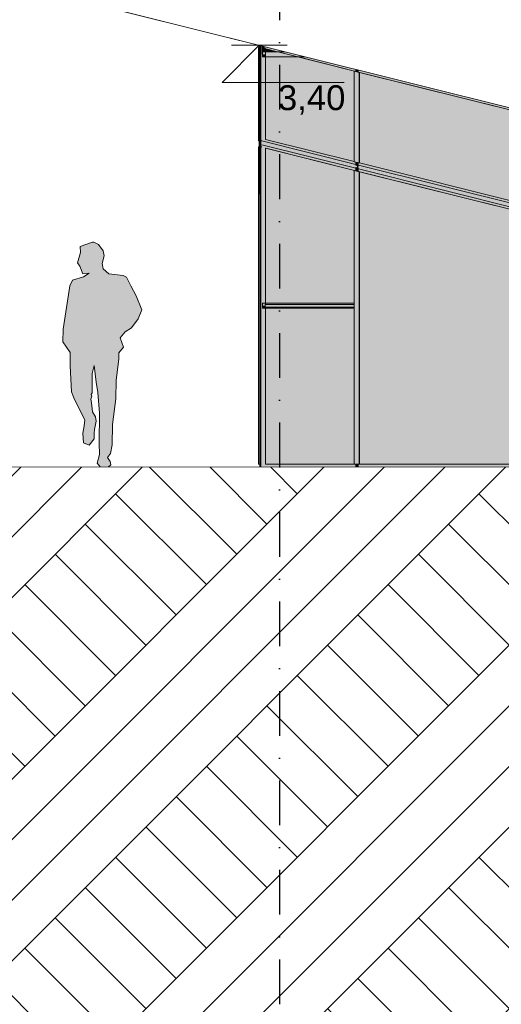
# Model space of a CAD drawing. Header units: millimetres. Extents: x -7573737 to -7522798, y -9734 to 10800.
# Tile 15 of 21: x -7544563 to -7540685, y -4324 to 3603. Entities that reach past the tile are written whole.
import ezdxf
from ezdxf.enums import TextEntityAlignment as Align

# ---------------------------------------------------------------- set-up
doc = ezdxf.new("R2010")
doc.units = ezdxf.units.MM
doc.header["$MEASUREMENT"] = 0
doc.linetypes.add('Kropki i Kreski', pattern=[720, 360, -180, 0, -180])
doc.linetypes.add('Wipeout_Contour', pattern=[1000, 0, -1000])
for name, color, linetype in [('Nowe_130-Z Teren otaczajacy', 7, 'Continuous'), ('Nowe_199-Z Wymiary i opisy', 7, 'Continuous'), ('Nowe_280-A Dachy Powłoki', 7, 'Continuous'), ('Nowe_290-A Ściany kurtynowe', 7, 'Continuous'), ('Nowe_410-K Osie', 7, 'Continuous'), ('Nowe_420-K Ściany', 7, 'Continuous'), ('Nowe_460-K Stropy', 7, 'Continuous'), ('Nowe_Ludzie', 7, 'Continuous'), ('Nowe_Wypełnienia PZT', 7, 'Continuous')]:
    doc.layers.add(name, color=color, linetype=linetype)
for name, color, linetype, lineweight in [('Nowe_130-Z Teren otaczajacy_Nr_pióra__93', 7, 'Continuous', 13), ('Nowe_199-Z Wymiary i opisy_Nr_pióra__6', 5, 'Continuous', 13), ('Nowe_290-A Ściany kurtynowe_Nr_pióra__87', 7, 'Continuous', 13), ('Nowe_410-K Osie_Nr_pióra__1', 7, 'Continuous', 13), ('Nowe_420-K Ściany_Nr_pióra__87', 7, 'Continuous', 13), ('Nowe_460-K Stropy_Nr_pióra__89', 7, 'Continuous', 13), ('Nowe_Ludzie_Nr_pióra__1', 7, 'Continuous', 13)]:
    doc.layers.add(name, color=color, linetype=linetype, lineweight=lineweight)
for name, color, linetype, lineweight, true_color in [('Nowe_199-Z Wymiary i opisy_Nr_pióra__45', 7, 'Continuous', 15, 0x40a5ff), ('Nowe_199-Z Wymiary i opisy_Nr_pióra__85', 7, 'Continuous', 13, 0x80c2ff), ('Nowe_280-A Dachy Powłoki_Nr_pióra__61', 7, 'Continuous', 13, 0x6a6a6a), ('Nowe_290-A Ściany kurtynowe_Nr_pióra__61', 7, 'Continuous', 13, 0x6a6a6a), ('Nowe_410-K Osie_Nr_pióra__25', 7, 'Continuous', 25, 0x40a5ff), ('Nowe_420-K Ściany_Nr_pióra__61', 7, 'Continuous', 13, 0x6a6a6a), ('Nowe_460-K Stropy_Nr_pióra__61', 7, 'Continuous', 13, 0x6a6a6a), ('Nowe_Wypełnienia PZT_Nr_pióra__61', 7, 'Continuous', 13, 0x6a6a6a)]:
    doc.layers.add(name, color=color, linetype=linetype, lineweight=lineweight, true_color=true_color)
doc.styles.add('STYL_AUTOMATYCZNY_1', font='arial.ttf')
doc.styles.add('STYL_AUTOMATYCZNY_2', font='arial.ttf')

# ---------------------------------------------------------------- blocks, each defined once
blk = doc.blocks.new('ElemPrzekroju_14', base_point=(-6982742.1, 0))
at = {"layer": 'Nowe_420-K Ściany_Nr_pióra__61', "linetype": 'Continuous', "lineweight": 0, "true_color": 0x1a1a1a}
blk.add_hatch(color=250, dxfattribs=at).paths.add_polyline_path([(-7551520.5, -160), (-7551520.5, -3850), (-7536414.9, -3850), (-7536414.9, -160)])
at = {"layer": 'Nowe_420-K Ściany_Nr_pióra__87', "color": 7, "linetype": 'Continuous', "lineweight": 13}
blk.add_line((-7536414.9, -3850), (-7551520.5, -3850), dxfattribs=at)
blk = doc.blocks.new('ElemPrzekroju_29', base_point=(-6982742.1, 0))
at = {"layer": 'Nowe_460-K Stropy_Nr_pióra__61', "linetype": 'Continuous', "lineweight": 0, "true_color": 0x1a1a1a}
for points in [[(-7536724.4, -3850), (-7557455.4, -3850), (-7557455.4, -3930), (-7536724.4, -3930)], [(-7557555.4, -4190.2), (-7536724.4, -4190.2), (-7536724.4, -3930.2), (-7557455.4, -3930.2), (-7557455.4, -3980.2), (-7557555.4, -3980.2)], [(-7557455.4, -3930.2), (-7536724.4, -3930.2), (-7536724.4, -3930), (-7557455.4, -3930)]]:
    blk.add_hatch(color=250, dxfattribs=at).paths.add_polyline_path(points)
at = {"layer": 'Nowe_460-K Stropy_Nr_pióra__89', "color": 7, "linetype": 'Continuous', "lineweight": 13}
blk.add_line((-7557555.4, -4190.2), (-7536724.4, -4190.2), dxfattribs=at)
blk = doc.blocks.new('ElemPrzekroju_36', base_point=(-6982742.1, 0))
at = {"layer": 'Nowe_290-A Ściany kurtynowe_Nr_pióra__61', "linetype": 'Continuous', "lineweight": 0, "true_color": 0x1a1a1a}
for points in [[(-7542629.5, 1299.9), (-7542620.5, 1299.9), (-7542620.5, 1301.8), (-7542620.5, 2597.5), (-7542629.5, 2599.8)], [(-7542613.8, 1299.9), (-7542608.2, 1299.9), (-7542608.2, 1319.9), (-7542584.2, 1319.9), (-7542584.2, 2568.1), (-7542581.5, 2568.1), (-7542599.9, 2592.4), (-7542613.8, 2595.8)]]:
    blk.add_hatch(color=250, dxfattribs=at).paths.add_polyline_path(points)
at = {"layer": 'Nowe_290-A Ściany kurtynowe_Nr_pióra__87', "color": 7, "linetype": 'Continuous', "lineweight": 13}
blk.add_line((-7542629.5, 2599.8), (-7542629.5, 1299.9), dxfattribs=at)
blk = doc.blocks.new('ElemPrzekroju_37', base_point=(-6982742.1, 0))
at = {"layer": 'Nowe_290-A Ściany kurtynowe_Nr_pióra__61', "linetype": 'Continuous', "lineweight": 0, "true_color": 0x1a1a1a}
blk.add_hatch(color=250, dxfattribs=at).paths.add_polyline_path([(-7542613.8, 2578.5), (-7542620.5, 2578.5), (-7542620.5, 1301.8), (-7542613.8, 1301.8)])
at = {"layer": 'Nowe_290-A Ściany kurtynowe_Nr_pióra__87', "color": 7, "linetype": 'Continuous', "lineweight": 13}
for p, q in [((-7542613.8, 2628.5), (-7542620.5, 2628.5)), ((-7542620.5, 1301.8), (-7542620.5, 2578.5))]:
    blk.add_line(p, q, dxfattribs=at)
blk = doc.blocks.new('ElemPrzekroju_38', base_point=(-6982742.1, 0))
at = {"layer": 'Nowe_290-A Ściany kurtynowe_Nr_pióra__61', "linetype": 'Continuous', "lineweight": 0, "true_color": 0x1a1a1a}
for points in [[(-7542629.5, 1299.9), (-7542629.5, 0), (-7542620.5, 0), (-7542620.5, 1299.9)], [(-7542613.8, 0), (-7542605.5, 0), (-7542581.5, 25), (-7542584.2, 25), (-7542584.2, 1279.9), (-7542608.2, 1279.9), (-7542608.2, 1299.9), (-7542613.8, 1299.9)]]:
    blk.add_hatch(color=250, dxfattribs=at).paths.add_polyline_path(points)
at = {"layer": 'Nowe_290-A Ściany kurtynowe_Nr_pióra__87', "color": 7, "linetype": 'Continuous', "lineweight": 13}
blk.add_line((-7542629.5, 1299.9), (-7542629.5, 0), dxfattribs=at)
blk = doc.blocks.new('ElemPrzekroju_39', base_point=(-6982742.1, 0))
at = {"layer": 'Nowe_290-A Ściany kurtynowe_Nr_pióra__61', "linetype": 'Continuous', "lineweight": 0, "true_color": 0x1a1a1a}
blk.add_hatch(color=250, dxfattribs=at).paths.add_polyline_path([(-7542581.5, 25), (-7542605.5, 0), (-7541856.9, 0), (-7541856.9, 25)])
blk = doc.blocks.new('ElemPrzekroju_40', base_point=(-6982742.1, 0))
at = {"layer": 'Nowe_290-A Ściany kurtynowe_Nr_pióra__61', "linetype": 'Continuous', "lineweight": 0, "true_color": 0x1a1a1a}
blk.add_hatch(color=250, dxfattribs=at).paths.add_polyline_path([(-7541835, 25), (-7541835, 0), (-7540270, 0), (-7540270, 25)])
blk = doc.blocks.new('ElemPrzekroju_43', base_point=(-6982742.1, 0))
at = {"layer": 'Nowe_290-A Ściany kurtynowe_Nr_pióra__61', "linetype": 'Continuous', "lineweight": 0, "true_color": 0x1a1a1a}
blk.add_hatch(color=250, dxfattribs=at).paths.add_polyline_path([(-7542620.5, 1301.8), (-7542620.5, 0), (-7542613.8, 0), (-7542613.8, 1301.8)])
at = {"layer": 'Nowe_290-A Ściany kurtynowe_Nr_pióra__87', "color": 7, "linetype": 'Continuous', "lineweight": 13}
blk.add_line((-7542620.5, 0), (-7542620.5, 1301.8), dxfattribs=at)
blk = doc.blocks.new('ElemPrzekroju_48', base_point=(-6982742.1, 0))
at = {"layer": 'Nowe_290-A Ściany kurtynowe_Nr_pióra__61', "linetype": 'Continuous', "lineweight": 0, "true_color": 0x1a1a1a}
for points in [[(-7542608.2, 1299.9), (-7542586.9, 1299.9), (-7542586.9, 1309.9), (-7541869.3, 1309.9), (-7541869.3, 1319.9), (-7542608.2, 1319.9)], [(-7542584.2, 25), (-7541869.3, 25), (-7541869.3, 1289.9), (-7542584.2, 1289.9)], [(-7541847.3, 0), (-7541837.7, 0), (-7541837.7, 25), (-7541847.3, 25)], [(-7541837.7, 0), (-7541835, 0), (-7541835, 25), (-7541837.7, 25)]]:
    blk.add_hatch(color=250, dxfattribs=at).paths.add_polyline_path(points)
at = {"layer": 'Nowe_290-A Ściany kurtynowe_Nr_pióra__87', "color": 7, "linetype": 'Continuous', "lineweight": 13}
for p, q in [((-7542584.2, 1319.9), (-7542608.2, 1319.9)), ((-7542608.2, 1319.9), (-7542608.2, 1299.9)), ((-7541869.3, 1319.9), (-7542584.2, 1319.9)), ((-7542584.2, 1289.9), (-7542584.2, 1279.9)), ((-7542584.2, 1279.9), (-7542584.2, 25)), ((-7542584.2, 25), (-7541869.3, 25)), ((-7541837.7, 0), (-7541837.7, 25))]:
    blk.add_line(p, q, dxfattribs=at)
blk = doc.blocks.new('ElemPrzekroju_49', base_point=(-6982742.1, 0))
at = {"layer": 'Nowe_290-A Ściany kurtynowe_Nr_pióra__61', "linetype": 'Continuous', "lineweight": 0, "true_color": 0x1a1a1a}
blk.add_hatch(color=250, dxfattribs=at).paths.add_polyline_path([(-7542630.5, 25), (-7542630.5, 0), (-7542629.5, 0), (-7542629.5, 25)])
at = {"layer": 'Nowe_290-A Ściany kurtynowe_Nr_pióra__87', "color": 7, "linetype": 'Continuous', "lineweight": 13}
blk.add_line((-7542630.5, 0), (-7542630.5, 25), dxfattribs=at)
blk = doc.blocks.new('ElemPrzekroju_50', base_point=(-6982742.1, 0))
at = {"layer": 'Nowe_290-A Ściany kurtynowe_Nr_pióra__61', "linetype": 'Continuous', "lineweight": 0, "true_color": 0x1a1a1a}
for points in [[(-7541854.2, 2412), (-7541856.9, 2412), (-7541847.3, 2409.5), (-7541844.6, 2409.5)], [(-7541856.9, 2412), (-7541856.9, 2386.2), (-7541847.3, 2383.8), (-7541847.3, 2409.5)], [(-7541837.7, 2381.4), (-7540270, 1989.5), (-7540270, 1990.2), (-7541835, 2381.4)], [(-7541828.1, 2379), (-7541828.1, 25), (-7540282.3, 25), (-7540282.3, 1991.9), (-7540279.6, 1991.9)], [(-7540257.6, 2012.8), (-7540260.4, 2012.8), (-7540250.8, 2010.4), (-7540248, 2010.4)], [(-7540260.4, 1987.1), (-7540250.8, 1984.7), (-7540250.8, 2010.4), (-7540260.4, 2012.8)], [(-7540250.8, 1984.7), (-7540248, 1984.7), (-7540248, 2010.4), (-7540250.8, 2010.4)], [(-7541856.9, 25), (-7541856.9, 0), (-7541847.3, 0), (-7541847.3, 25)], [(-7540260.4, 25), (-7540260.4, 0), (-7540250.8, 0), (-7540250.8, 25)], [(-7540248, 25), (-7540250.8, 25), (-7540250.8, 0), (-7540248, 0)]]:
    blk.add_hatch(color=250, dxfattribs=at).paths.add_polyline_path(points)
at = {"layer": 'Nowe_290-A Ściany kurtynowe_Nr_pióra__87', "color": 7, "linetype": 'Continuous', "lineweight": 13}
for p, q in [((-7541856.9, 2412), (-7541856.9, 2386.2)), ((-7541847.3, 2409.5), (-7541856.9, 2412)), ((-7541854.2, 2412), (-7541856.9, 2412)), ((-7540279.6, 1991.9), (-7541828.1, 2379)), ((-7540250.8, 2010.4), (-7540260.4, 2012.8)), ((-7540250.8, 1984.7), (-7540250.8, 2010.4)), ((-7540248, 2010.4), (-7540250.8, 2010.4)), ((-7541856.9, 25), (-7541856.9, 0)), ((-7541828.1, 25), (-7540282.3, 25)), ((-7540250.8, 0), (-7540250.8, 25))]:
    blk.add_line(p, q, dxfattribs=at)
blk = doc.blocks.new('ElemPrzekroju_53', base_point=(-6982742.1, 0))
at = {"layer": 'Nowe_290-A Ściany kurtynowe_Nr_pióra__61', "linetype": 'Continuous', "lineweight": 0, "true_color": 0x1a1a1a}
for points in [[(-7542629.5, 2578.5), (-7542630.5, 2578.5), (-7542630.5, 1301.8), (-7542629.5, 1301.8)], [(-7542630.5, 25), (-7542629.5, 25), (-7542629.5, 1299.9), (-7542629.5, 1301.8), (-7542630.5, 1301.8)]]:
    blk.add_hatch(color=250, dxfattribs=at).paths.add_polyline_path(points)
at = {"layer": 'Nowe_290-A Ściany kurtynowe_Nr_pióra__87', "color": 7, "linetype": 'Continuous', "lineweight": 13}
for p, q in [((-7542630.5, 1301.8), (-7542630.5, 2578.5)), ((-7542629.5, 2578.5), (-7542630.5, 2578.5)), ((-7542630.5, 25), (-7542630.5, 1301.8)), ((-7542629.5, 1301.8), (-7542630.5, 1301.8)), ((-7542629.5, 25), (-7542630.5, 25))]:
    blk.add_line(p, q, dxfattribs=at)
blk = doc.blocks.new('ElemPrzekroju_76', base_point=(-6982742.1, 0))
at = {"layer": 'Nowe_290-A Ściany kurtynowe_Nr_pióra__61', "linetype": 'Continuous', "lineweight": 0, "true_color": 0x1a1a1a}
blk.add_hatch(color=250, dxfattribs=at).paths.add_polyline_path([(-7542620.5, 3392.7), (-7542620.5, 2578.5), (-7542613.8, 2578.5), (-7542613.8, 3391)])
at = {"layer": 'Nowe_290-A Ściany kurtynowe_Nr_pióra__87', "color": 7, "linetype": 'Continuous', "lineweight": 13}
for q in [(-7542620.5, 3392.7), (-7542613.8, 2578.5)]:
    blk.add_line((-7542620.5, 2578.5), q, dxfattribs=at)
blk = doc.blocks.new('ElemPrzekroju_78', base_point=(-6982742.1, 0))
at = {"layer": 'Nowe_290-A Ściany kurtynowe_Nr_pióra__61', "linetype": 'Continuous', "lineweight": 0, "true_color": 0x1a1a1a}
blk.add_hatch(color=250, dxfattribs=at).paths.add_polyline_path([(-7542630.5, 2578.5), (-7542629.5, 2578.5), (-7542629.5, 2603.5), (-7542630.5, 2603.5)])
at = {"layer": 'Nowe_290-A Ściany kurtynowe_Nr_pióra__87', "color": 7, "linetype": 'Continuous', "lineweight": 13}
blk.add_line((-7542630.5, 2578.5), (-7542630.5, 2603.5), dxfattribs=at)
blk = doc.blocks.new('ElemPrzekroju_79', base_point=(-6982742.1, 0))
at = {"layer": 'Nowe_280-A Dachy Powłoki_Nr_pióra__61', "color": 251, "linetype": 'Continuous', "lineweight": 13, "true_color": 0x6a6a6a}
blk.add_line((-7529049.6, 0), (-7545724.4, 4168.7), dxfattribs=at)
blk = doc.blocks.new('ElemPrzekroju_80', base_point=(-6982742.1, 0))
at = {"layer": 'Nowe_280-A Dachy Powłoki_Nr_pióra__61', "linetype": 'Continuous', "lineweight": 0, "true_color": 0x1a1a1a}
blk.add_hatch(color=250, dxfattribs=at).paths.add_polyline_path([(-7545569.3, 4128.9), (-7542630.5, 3394.2), (-7542630.5, 3395.2), (-7545569.3, 4129.9)])
at = {"layer": 'Nowe_280-A Dachy Powłoki_Nr_pióra__61', "color": 251, "linetype": 'Continuous', "lineweight": 13, "true_color": 0x6a6a6a}
blk.add_line((-7542630.5, 3394.2), (-7545569.3, 4128.9), dxfattribs=at)
blk = doc.blocks.new('ElemPrzekroju_135', base_point=(-6982742.1, 0))
at = {"layer": 'Nowe_290-A Ściany kurtynowe_Nr_pióra__61', "linetype": 'Continuous', "lineweight": 0, "true_color": 0x1a1a1a}
for points in [[(-7542581.5, 2568.1), (-7542584.2, 2568.1), (-7541856.9, 2386.2), (-7541856.9, 2386.9)], [(-7542584.2, 2568.1), (-7542584.2, 1319.9), (-7541869.3, 1319.9), (-7541869.3, 2388.6), (-7541866.6, 2388.6)], [(-7541844.6, 2409.5), (-7541847.3, 2409.5), (-7541837.7, 2407.1), (-7541835, 2407.1)], [(-7541847.3, 2409.5), (-7541847.3, 2383.8), (-7541837.7, 2381.4), (-7541837.7, 2407.1)], [(-7541835, 2407.1), (-7541837.7, 2407.1), (-7541837.7, 2381.4), (-7541835, 2381.4)], [(-7542608.2, 1299.9), (-7542608.2, 1279.9), (-7542584.2, 1279.9), (-7542584.2, 1289.9), (-7542586.9, 1289.9), (-7542586.9, 1299.9)]]:
    blk.add_hatch(color=250, dxfattribs=at).paths.add_polyline_path(points)
at = {"layer": 'Nowe_290-A Ściany kurtynowe_Nr_pióra__87', "color": 7, "linetype": 'Continuous', "lineweight": 13}
for p, q in [((-7542584.2, 2568.1), (-7542584.2, 1319.9)), ((-7541866.6, 2388.6), (-7542584.2, 2568.1)), ((-7542581.5, 2568.1), (-7542584.2, 2568.1)), ((-7541837.7, 2407.1), (-7541847.3, 2409.5)), ((-7541837.7, 2381.4), (-7541837.7, 2407.1)), ((-7541835, 2407.1), (-7541837.7, 2407.1)), ((-7542608.2, 1299.9), (-7542608.2, 1279.9)), ((-7542608.2, 1279.9), (-7542584.2, 1279.9)), ((-7542584.2, 1319.9), (-7542584.2, 1309.9)), ((-7542584.2, 1279.9), (-7541869.3, 1279.9))]:
    blk.add_line(p, q, dxfattribs=at)
blk = doc.blocks.new('ElemPrzekroju_137', base_point=(-6982742.1, 0))
at = {"layer": 'Nowe_290-A Ściany kurtynowe_Nr_pióra__61', "linetype": 'Continuous', "lineweight": 0, "true_color": 0x1a1a1a}
for points in [[(-7542613.8, 2612.7), (-7542613.8, 2610.7), (-7542605.5, 2599.8), (-7541847.4, 2410.2), (-7541847.4, 2429.3), (-7541856.9, 2431.7), (-7541856.9, 2438.3), (-7542599.9, 2624.1)], [(-7542599.9, 2592.4), (-7542581.5, 2568.1), (-7541856.9, 2386.9), (-7541856.9, 2406.6)]]:
    blk.add_hatch(color=250, dxfattribs=at).paths.add_polyline_path(points)
at = {"layer": 'Nowe_290-A Ściany kurtynowe_Nr_pióra__87', "color": 7, "linetype": 'Continuous', "lineweight": 13}
for p, q in [((-7542620.5, 2629.3), (-7542629.5, 2631.5)), ((-7541856.9, 2438.3), (-7542613.8, 2627.6)), ((-7541856.9, 2386.9), (-7542581.5, 2568.1))]:
    blk.add_line(p, q, dxfattribs=at)
blk = doc.blocks.new('ElemPrzekroju_138', base_point=(-6982742.1, 0))
at = {"layer": 'Nowe_290-A Ściany kurtynowe_Nr_pióra__61', "linetype": 'Continuous', "lineweight": 0, "true_color": 0x1a1a1a}
for points in [[(-7541835, 2432.9), (-7541835, 2407.1), (-7540257.6, 2012.8), (-7540253.5, 2030.8), (-7540260.4, 2032.5), (-7540270, 2034.9), (-7540270, 2041.6)], [(-7541835, 2381.4), (-7540270, 1990.2), (-7540270, 2009.9), (-7541835, 2401.1)]]:
    blk.add_hatch(color=250, dxfattribs=at).paths.add_polyline_path(points)
at = {"layer": 'Nowe_290-A Ściany kurtynowe_Nr_pióra__87', "color": 7, "linetype": 'Continuous', "lineweight": 13}
for p, q in [((-7540270, 2041.6), (-7541835, 2432.9)), ((-7540270, 1990.2), (-7541835, 2381.4))]:
    blk.add_line(p, q, dxfattribs=at)
blk = doc.blocks.new('ElemPrzekroju_146', base_point=(-6982742.1, 0))
at = {"layer": 'Nowe_290-A Ściany kurtynowe_Nr_pióra__61', "linetype": 'Continuous', "lineweight": 0, "true_color": 0x1a1a1a}
for points in [[(-7542584.2, 3368.1), (-7542489.2, 3344.3), (-7542486.5, 3344.3), (-7542581.5, 3368.1)], [(-7542584.2, 3344.3), (-7542489.2, 3344.3), (-7542584.2, 3368.1)], [(-7542608.2, 3304.3), (-7542584.2, 3304.3), (-7542584.2, 3324.3), (-7542608.2, 3324.3)], [(-7542409.2, 3324.3), (-7542329.2, 3304.3), (-7542266.9, 3304.3), (-7542346.9, 3324.3)]]:
    blk.add_hatch(color=250, dxfattribs=at).paths.add_polyline_path(points)
at = {"layer": 'Nowe_290-A Ściany kurtynowe_Nr_pióra__87', "color": 7, "linetype": 'Continuous', "lineweight": 13}
for p, q in [((-7542584.2, 3368.1), (-7542584.2, 3344.3)), ((-7542409.2, 3324.3), (-7542584.2, 3368.1)), ((-7542581.5, 3368.1), (-7542584.2, 3368.1)), ((-7542584.2, 3344.3), (-7542584.2, 3324.3)), ((-7542608.2, 3324.3), (-7542608.2, 3304.3)), ((-7542608.2, 3304.3), (-7542584.2, 3304.3)), ((-7542584.2, 3304.3), (-7542329.2, 3304.3)), ((-7542329.2, 3304.3), (-7542266.9, 3304.3))]:
    blk.add_line(p, q, dxfattribs=at)
blk = doc.blocks.new('ElemPrzekroju_147', base_point=(-6982742.1, 0))
at = {"layer": 'Nowe_290-A Ściany kurtynowe_Nr_pióra__61', "linetype": 'Continuous', "lineweight": 0, "true_color": 0x1a1a1a}
for points in [[(-7542629.5, 3324.3), (-7542620.5, 3324.3), (-7542620.5, 3392.7), (-7542629.5, 3395)], [(-7542613.8, 3324.3), (-7542608.2, 3324.3), (-7542608.2, 3344.3), (-7542584.2, 3344.3), (-7542584.2, 3368.1), (-7542581.5, 3368.1), (-7542595.4, 3386.4), (-7542613.8, 3391)]]:
    blk.add_hatch(color=250, dxfattribs=at).paths.add_polyline_path(points)
at = {"layer": 'Nowe_290-A Ściany kurtynowe_Nr_pióra__87', "color": 7, "linetype": 'Continuous', "lineweight": 13}
blk.add_line((-7542629.5, 3395), (-7542629.5, 3324.3), dxfattribs=at)
blk = doc.blocks.new('ElemPrzekroju_148', base_point=(-6982742.1, 0))
at = {"layer": 'Nowe_290-A Ściany kurtynowe_Nr_pióra__61', "linetype": 'Continuous', "lineweight": 0, "true_color": 0x1a1a1a}
for points in [[(-7542595.4, 3386.4), (-7542581.5, 3368.1), (-7542486.5, 3344.3), (-7542426.9, 3344.3)], [(-7542308.3, 3304.3), (-7542326.5, 3304.3), (-7542309.2, 3300)]]:
    blk.add_hatch(color=250, dxfattribs=at).paths.add_polyline_path(points)
at = {"layer": 'Nowe_290-A Ściany kurtynowe_Nr_pióra__87', "color": 7, "linetype": 'Continuous', "lineweight": 13}
for p, q in [((-7542486.5, 3344.3), (-7542581.5, 3368.1)), ((-7542309.2, 3300), (-7542326.5, 3304.3))]:
    blk.add_line(p, q, dxfattribs=at)
blk = doc.blocks.new('ElemPrzekroju_149', base_point=(-6982742.1, 0))
at = {"layer": 'Nowe_290-A Ściany kurtynowe_Nr_pióra__61', "linetype": 'Continuous', "lineweight": 0, "true_color": 0x1a1a1a}
blk.add_hatch(color=250, dxfattribs=at).paths.add_polyline_path([(-7542309.2, 3300), (-7541856.9, 3186.9), (-7541856.9, 3201.8), (-7542266.9, 3304.3), (-7542308.3, 3304.3)])
at = {"layer": 'Nowe_290-A Ściany kurtynowe_Nr_pióra__87', "color": 7, "linetype": 'Continuous', "lineweight": 13}
blk.add_line((-7541856.9, 3186.9), (-7542309.2, 3300), dxfattribs=at)
blk = doc.blocks.new('ElemPrzekroju_150', base_point=(-6982742.1, 0))
at = {"layer": 'Nowe_290-A Ściany kurtynowe_Nr_pióra__61', "linetype": 'Continuous', "lineweight": 0, "true_color": 0x1a1a1a}
blk.add_hatch(color=250, dxfattribs=at).paths.add_polyline_path([(-7541835, 3196.3), (-7541835, 3181.4), (-7540270, 2790.2), (-7540270, 2805.1)])
at = {"layer": 'Nowe_290-A Ściany kurtynowe_Nr_pióra__87', "color": 7, "linetype": 'Continuous', "lineweight": 13}
blk.add_line((-7540270, 2790.2), (-7541835, 3181.4), dxfattribs=at)
blk = doc.blocks.new('ElemPrzekroju_160', base_point=(-6982742.1, 0))
at = {"layer": 'Nowe_290-A Ściany kurtynowe_Nr_pióra__61', "linetype": 'Continuous', "lineweight": 0, "true_color": 0x1a1a1a}
for points in [[(-7541847.4, 2410.2), (-7541835, 2407.1), (-7541835, 2426.8), (-7541837.7, 2426.8), (-7541844.7, 2428.6), (-7541847.4, 2417.1)], [(-7541835, 2451.2), (-7541835, 2432.9), (-7540270, 2041.6), (-7540270, 2059.9), (-7540282.3, 2063), (-7540282.3, 2063.7), (-7541828.1, 2450.2), (-7541830.8, 2450.2)], [(-7540267.2, 2015.2), (-7541835, 2407.1), (-7541835, 2401.1), (-7540270, 2009.9), (-7540270, 2015.2)]]:
    blk.add_hatch(color=250, dxfattribs=at).paths.add_polyline_path(points)
at = {"layer": 'Nowe_290-A Ściany kurtynowe_Nr_pióra__87', "color": 7, "linetype": 'Continuous', "lineweight": 13}
blk.add_line((-7541835, 2401.1), (-7540270, 2009.9), dxfattribs=at)
blk = doc.blocks.new('ElemPrzekroju_161', base_point=(-6982742.1, 0))
at = {"layer": 'Nowe_290-A Ściany kurtynowe_Nr_pióra__61', "linetype": 'Continuous', "lineweight": 0, "true_color": 0x1a1a1a}
for points in [[(-7542582.1, 2638.7), (-7542599.9, 2624.1), (-7541856.9, 2438.3), (-7541856.9, 2456.7), (-7541869.3, 2459.8), (-7541869.3, 2460.5)], [(-7542620.5, 2607.1), (-7542629.5, 2599.8), (-7542620.5, 2597.5)], [(-7542613.8, 2595.8), (-7541856.9, 2406.6), (-7541856.9, 2412), (-7541854.2, 2412), (-7542605.5, 2599.8), (-7542613.8, 2610.7)], [(-7541847.4, 2429.3), (-7541847.4, 2417.1), (-7541844.7, 2428.6)]]:
    blk.add_hatch(color=250, dxfattribs=at).paths.add_polyline_path(points)
at = {"layer": 'Nowe_290-A Ściany kurtynowe_Nr_pióra__87', "color": 7, "linetype": 'Continuous', "lineweight": 13}
for p, q in [((-7542629.5, 2599.8), (-7542620.5, 2597.5)), ((-7542613.8, 2595.8), (-7541856.9, 2406.6))]:
    blk.add_line(p, q, dxfattribs=at)
blk = doc.blocks.new('ElemPrzekroju_162', base_point=(-6982742.1, 0))
at = {"layer": 'Nowe_290-A Ściany kurtynowe_Nr_pióra__61', "linetype": 'Continuous', "lineweight": 0, "true_color": 0x1a1a1a}
for points in [[(-7542629.5, 3324.3), (-7542629.5, 2599.8), (-7542620.5, 2607.1), (-7542620.5, 2628.5), (-7542620.5, 3324.3)], [(-7542608.2, 3324.3), (-7542613.8, 3324.3), (-7542613.8, 2612.7), (-7542582.1, 2638.7), (-7542584.2, 2639.2), (-7542584.2, 3304.3), (-7542608.2, 3304.3)]]:
    blk.add_hatch(color=250, dxfattribs=at).paths.add_polyline_path(points)
at = {"layer": 'Nowe_290-A Ściany kurtynowe_Nr_pióra__87', "color": 7, "linetype": 'Continuous', "lineweight": 13}
blk.add_line((-7542629.5, 3324.3), (-7542629.5, 2599.8), dxfattribs=at)
blk = doc.blocks.new('ElemPrzekroju_165', base_point=(-6982742.1, 0))
at = {"layer": 'Nowe_290-A Ściany kurtynowe_Nr_pióra__61', "linetype": 'Continuous', "lineweight": 0, "true_color": 0x1a1a1a}
for points in [[(-7541856.9, 3186.2), (-7541847.3, 3183.8), (-7541847.3, 3199.4), (-7541856.9, 3201.8)], [(-7541835, 3181.4), (-7541837.7, 3181.4), (-7540270, 2789.5), (-7540270, 2790.2)], [(-7541828.1, 3179), (-7541828.1, 2450.2), (-7540282.3, 2063.7), (-7540282.3, 2791.9), (-7540279.6, 2791.9)], [(-7540260.4, 2802.7), (-7540260.4, 2787.1), (-7540250.8, 2784.7), (-7540250.8, 2800.3)], [(-7540250.8, 2800.3), (-7540250.8, 2784.7), (-7540248, 2784.7), (-7540248, 2799.6)], [(-7541847.3, 2454.3), (-7541856.9, 2456.7), (-7541856.9, 2431.7), (-7541847.3, 2429.2)], [(-7540250.8, 2055.1), (-7540260.4, 2057.5), (-7540260.4, 2032.5), (-7540250.8, 2030.1)], [(-7540248, 2054.5), (-7540250.8, 2055.1), (-7540250.8, 2030.1), (-7540248, 2030.1)]]:
    blk.add_hatch(color=250, dxfattribs=at).paths.add_polyline_path(points)
at = {"layer": 'Nowe_290-A Ściany kurtynowe_Nr_pióra__87', "color": 7, "linetype": 'Continuous', "lineweight": 13}
for p, q in [((-7541856.9, 3201.8), (-7541856.9, 3186.2)), ((-7540279.6, 2791.9), (-7541828.1, 3179)), ((-7540250.8, 2784.7), (-7540250.8, 2800.3)), ((-7541856.9, 2456.7), (-7541856.9, 2431.7)), ((-7541856.9, 2431.7), (-7541847.3, 2429.2)), ((-7541828.1, 2450.2), (-7540282.3, 2063.7)), ((-7540260.4, 2032.5), (-7540250.8, 2030.1)), ((-7540250.8, 2030.1), (-7540250.8, 2055.1)), ((-7540248, 2030.1), (-7540250.8, 2030.1))]:
    blk.add_line(p, q, dxfattribs=at)
blk = doc.blocks.new('ElemPrzekroju_166', base_point=(-6982742.1, 0))
at = {"layer": 'Nowe_290-A Ściany kurtynowe_Nr_pióra__61', "linetype": 'Continuous', "lineweight": 0, "true_color": 0x1a1a1a}
for points in [[(-7542608.2, 3344.3), (-7542608.2, 3324.3), (-7542584.2, 3324.3), (-7542584.2, 2639.2), (-7541869.3, 2460.5), (-7541869.3, 3188.6), (-7541866.6, 3188.6), (-7542409.2, 3324.3), (-7542346.9, 3324.3), (-7542426.9, 3344.3)], [(-7542326.5, 3304.3), (-7542329.2, 3304.3), (-7541856.9, 3186.2), (-7541856.9, 3186.9)], [(-7541847.3, 3199.4), (-7541847.3, 3183.8), (-7541837.7, 3181.4), (-7541837.7, 3197)], [(-7541837.7, 3197), (-7541837.7, 3181.4), (-7541835, 3181.4), (-7541835, 3196.3)], [(-7541837.7, 2451.9), (-7541847.3, 2454.3), (-7541847.3, 2429.2), (-7541837.7, 2426.8)], [(-7541837.7, 2426.8), (-7541835, 2426.8), (-7541835, 2451.2), (-7541837.7, 2451.9)]]:
    blk.add_hatch(color=250, dxfattribs=at).paths.add_polyline_path(points)
at = {"layer": 'Nowe_290-A Ściany kurtynowe_Nr_pióra__87', "color": 7, "linetype": 'Continuous', "lineweight": 13}
for p, q in [((-7542584.2, 3344.3), (-7542608.2, 3344.3)), ((-7542608.2, 3344.3), (-7542608.2, 3324.3)), ((-7542489.2, 3344.3), (-7542584.2, 3344.3)), ((-7542426.9, 3344.3), (-7542489.2, 3344.3)), ((-7542584.2, 3324.3), (-7542584.2, 3304.3)), ((-7542584.2, 3304.3), (-7542584.2, 2639.2)), ((-7541866.6, 3188.6), (-7542409.2, 3324.3)), ((-7541837.7, 3181.4), (-7541837.7, 3197)), ((-7542584.2, 2639.2), (-7541869.3, 2460.5)), ((-7541847.3, 2429.2), (-7541837.7, 2426.8)), ((-7541837.7, 2426.8), (-7541837.7, 2451.9)), ((-7541835, 2426.8), (-7541837.7, 2426.8))]:
    blk.add_line(p, q, dxfattribs=at)
blk = doc.blocks.new('ElemPrzekroju_167', base_point=(-6982742.1, 0))
at = {"layer": 'Nowe_290-A Ściany kurtynowe_Nr_pióra__61', "linetype": 'Continuous', "lineweight": 0, "true_color": 0x1a1a1a}
for points in [[(-7542630.5, 3395.2), (-7542630.5, 3378.5), (-7542629.5, 3378.5), (-7542629.5, 3395)], [(-7542630.5, 2628.5), (-7542630.5, 2603.5), (-7542629.5, 2603.5), (-7542629.5, 2628.5)]]:
    blk.add_hatch(color=250, dxfattribs=at).paths.add_polyline_path(points)
at = {"layer": 'Nowe_290-A Ściany kurtynowe_Nr_pióra__87', "color": 7, "linetype": 'Continuous', "lineweight": 13}
for p, q in [((-7542630.5, 3378.5), (-7542630.5, 3395.2)), ((-7542630.5, 2603.5), (-7542630.5, 2628.5)), ((-7542629.5, 2603.5), (-7542630.5, 2603.5))]:
    blk.add_line(p, q, dxfattribs=at)
blk = doc.blocks.new('ElemPrzekroju_168', base_point=(-6982742.1, 0))
at = {"layer": 'Nowe_290-A Ściany kurtynowe_Nr_pióra__61', "linetype": 'Continuous', "lineweight": 0, "true_color": 0x1a1a1a}
blk.add_hatch(color=250, dxfattribs=at).paths.add_polyline_path([(-7542630.5, 2628.5), (-7542629.5, 2628.5), (-7542629.5, 3324.3), (-7542629.5, 3378.5), (-7542630.5, 3378.5)])
at = {"layer": 'Nowe_290-A Ściany kurtynowe_Nr_pióra__87', "color": 7, "linetype": 'Continuous', "lineweight": 13}
for p, q in [((-7542630.5, 2628.5), (-7542630.5, 3378.5)), ((-7542629.5, 3378.5), (-7542630.5, 3378.5)), ((-7542629.5, 2628.5), (-7542630.5, 2628.5))]:
    blk.add_line(p, q, dxfattribs=at)
blk = doc.blocks.new('ElemPrzekroju_216', base_point=(-6982742.1, 0))
at = {"layer": 'Nowe_130-Z Teren otaczajacy', "linetype": 'Continuous', "lineweight": 0, "true_color": 0xaeaeae}
blk.add_hatch(color=253, dxfattribs=at).paths.add_polyline_path([(-7542673.5, 0), (-7542673.5, -160), (-7540603.2, -160), (-7540603.2, 0)])
at = {"layer": 'Nowe_130-Z Teren otaczajacy_Nr_pióra__93', "color": 7, "linetype": 'Continuous', "lineweight": 13}
for p, q in [((-7540603.2, 0), (-7542673.5, 0)), ((-7540603.2, -160), (-7542673.5, -160))]:
    blk.add_line(p, q, dxfattribs=at)
blk = doc.blocks.new('ElemPrzekroju_219', base_point=(-6982742.1, 0))
at = {"layer": 'Nowe_130-Z Teren otaczajacy', "linetype": 'Continuous', "lineweight": 0, "true_color": 0xaeaeae}
blk.add_hatch(color=253, dxfattribs=at).paths.add_polyline_path([(-7545534, 0), (-7545534, -160), (-7542673.5, -160), (-7542673.5, 0)])
at = {"layer": 'Nowe_130-Z Teren otaczajacy_Nr_pióra__93', "color": 7, "linetype": 'Continuous', "lineweight": 13}
for p, q in [((-7542673.5, 0), (-7545534, 0)), ((-7542673.5, -160), (-7545534, -160))]:
    blk.add_line(p, q, dxfattribs=at)
blk = doc.blocks.new('ElemPrzekroju_224', base_point=(-6982742.1, 0))
at = {"layer": 'Nowe_290-A Ściany kurtynowe_Nr_pióra__61', "linetype": 'Continuous', "lineweight": 0, "true_color": 0x1a1a1a}
for points in [[(-7541869.3, 1299.9), (-7541869.3, 25), (-7541830.8, 25), (-7541830.8, 1299.9)], [(-7541828.1, 25), (-7541828.1, 1299.9), (-7541830.8, 1299.9), (-7541830.8, 25)]]:
    blk.add_hatch(color=250, dxfattribs=at).paths.add_polyline_path(points)
at = {"layer": 'Nowe_290-A Ściany kurtynowe_Nr_pióra__87', "color": 7, "linetype": 'Continuous', "lineweight": 13}
for p, q in [((-7541869.3, 1289.9), (-7541869.3, 1299.9)), ((-7541869.3, 25), (-7541869.3, 1289.9)), ((-7541830.8, 25), (-7541830.8, 1299.9)), ((-7541828.1, 1299.9), (-7541828.1, 25)), ((-7541869.3, 25), (-7541830.8, 25)), ((-7541830.8, 25), (-7541828.1, 25))]:
    blk.add_line(p, q, dxfattribs=at)
blk = doc.blocks.new('ElemPrzekroju_228', base_point=(-6982742.1, 0))
at = {"layer": 'Nowe_290-A Ściany kurtynowe_Nr_pióra__61', "linetype": 'Continuous', "lineweight": 0, "true_color": 0x1a1a1a}
blk.add_hatch(color=250, dxfattribs=at).paths.add_polyline_path([(-7542630.5, 25), (-7542630.5, 1301.8), (-7542640.5, 1301.8), (-7542640.5, 25)])
at = {"layer": 'Nowe_290-A Ściany kurtynowe_Nr_pióra__87', "color": 7, "linetype": 'Continuous', "lineweight": 13}
for q in [(-7542640.5, 1301.8), (-7542630.5, 25)]:
    blk.add_line((-7542640.5, 25), q, dxfattribs=at)
blk = doc.blocks.new('ElemPrzekroju_229', base_point=(-6982742.1, 0))
at = {"layer": 'Nowe_290-A Ściany kurtynowe_Nr_pióra__61', "linetype": 'Continuous', "lineweight": 0, "true_color": 0x1a1a1a}
blk.add_hatch(color=250, dxfattribs=at).paths.add_polyline_path([(-7542630.5, 1301.8), (-7542630.5, 2578.5), (-7542640.5, 2578.5), (-7542640.5, 1301.8)])
at = {"layer": 'Nowe_290-A Ściany kurtynowe_Nr_pióra__87', "color": 7, "linetype": 'Continuous', "lineweight": 13}
for p in [(-7542630.5, 2578.5), (-7542640.5, 1301.8)]:
    blk.add_line(p, (-7542640.5, 2578.5), dxfattribs=at)
blk = doc.blocks.new('ElemPrzekroju_251', base_point=(-6982742.1, 0))
at = {"layer": 'Nowe_290-A Ściany kurtynowe_Nr_pióra__61', "linetype": 'Continuous', "lineweight": 0, "true_color": 0x1a1a1a}
for points in [[(-7541828.1, 2379), (-7541847.3, 2383.8), (-7541866.6, 2388.6), (-7541869.3, 2388.6), (-7541830.8, 2379)], [(-7541830.8, 2379), (-7541869.3, 2388.6), (-7541869.3, 1299.9), (-7541830.8, 1299.9)], [(-7541828.1, 1299.9), (-7541828.1, 2379), (-7541830.8, 2379), (-7541830.8, 1299.9)]]:
    blk.add_hatch(color=250, dxfattribs=at).paths.add_polyline_path(points)
at = {"layer": 'Nowe_290-A Ściany kurtynowe_Nr_pióra__87', "color": 7, "linetype": 'Continuous', "lineweight": 13}
for p, q in [((-7541869.3, 2388.6), (-7541866.6, 2388.6)), ((-7541830.8, 2379), (-7541869.3, 2388.6)), ((-7541869.3, 1309.9), (-7541869.3, 2388.6)), ((-7541866.6, 2388.6), (-7541847.3, 2383.8)), ((-7541828.1, 2379), (-7541847.3, 2383.8)), ((-7541828.1, 2379), (-7541830.8, 2379)), ((-7541830.8, 1299.9), (-7541830.8, 2379)), ((-7541828.1, 2379), (-7541828.1, 1299.9)), ((-7541869.3, 1299.9), (-7541869.3, 1309.9))]:
    blk.add_line(p, q, dxfattribs=at)
blk = doc.blocks.new('ElemPrzekroju_256', base_point=(-6982742.1, 0))
at = {"layer": 'Nowe_290-A Ściany kurtynowe_Nr_pióra__61', "linetype": 'Continuous', "lineweight": 0, "true_color": 0x1a1a1a}
for points in [[(-7541828.1, 3179), (-7541847.3, 3183.8), (-7541866.6, 3188.6), (-7541869.3, 3188.6), (-7541830.8, 3179)], [(-7541869.3, 3188.6), (-7541869.3, 2459.8), (-7541830.8, 2450.2), (-7541830.8, 3179)], [(-7541828.1, 2450.2), (-7541828.1, 3179), (-7541830.8, 3179), (-7541830.8, 2450.2)]]:
    blk.add_hatch(color=250, dxfattribs=at).paths.add_polyline_path(points)
at = {"layer": 'Nowe_290-A Ściany kurtynowe_Nr_pióra__87', "color": 7, "linetype": 'Continuous', "lineweight": 13}
for p, q in [((-7541869.3, 3188.6), (-7541866.6, 3188.6)), ((-7541830.8, 3179), (-7541869.3, 3188.6)), ((-7541869.3, 2459.8), (-7541869.3, 3188.6)), ((-7541866.6, 3188.6), (-7541856.9, 3186.2)), ((-7541856.9, 3186.2), (-7541847.3, 3183.8)), ((-7541828.1, 3179), (-7541847.3, 3183.8)), ((-7541828.1, 3179), (-7541830.8, 3179)), ((-7541830.8, 2450.2), (-7541830.8, 3179)), ((-7541828.1, 3179), (-7541828.1, 2450.2)), ((-7541869.3, 2459.8), (-7541830.8, 2450.2)), ((-7541830.8, 2450.2), (-7541828.1, 2450.2))]:
    blk.add_line(p, q, dxfattribs=at)
blk = doc.blocks.new('ElemPrzekroju_259', base_point=(-6982742.1, 0))
at = {"layer": 'Nowe_290-A Ściany kurtynowe_Nr_pióra__61', "linetype": 'Continuous', "lineweight": 0, "true_color": 0x1a1a1a}
blk.add_hatch(color=250, dxfattribs=at).paths.add_polyline_path([(-7542630.5, 2628.5), (-7542630.5, 3378.5), (-7542640.5, 3378.5), (-7542640.5, 2628.5)])
at = {"layer": 'Nowe_290-A Ściany kurtynowe_Nr_pióra__87', "color": 7, "linetype": 'Continuous', "lineweight": 13}
for p, q in [((-7542630.5, 3378.5), (-7542640.5, 3378.5)), ((-7542640.5, 2628.5), (-7542640.5, 3378.5)), ((-7542640.5, 2628.5), (-7542630.5, 2628.5))]:
    blk.add_line(p, q, dxfattribs=at)
blk = doc.blocks.new('ElemPrzekroju_264', base_point=(-6982742.1, 0))
at = {"layer": 'Nowe_290-A Ściany kurtynowe_Nr_pióra__61', "linetype": 'Continuous', "lineweight": 0, "true_color": 0x1a1a1a}
blk.add_hatch(color=250, dxfattribs=at).paths.add_polyline_path([(-7542586.9, 1309.9), (-7542586.9, 1289.9), (-7541869.3, 1289.9), (-7541869.3, 1309.9)])
at = {"layer": 'Nowe_290-A Ściany kurtynowe_Nr_pióra__87', "color": 7, "linetype": 'Continuous', "lineweight": 13}
for p, q in [((-7542586.9, 1309.9), (-7541869.3, 1309.9)), ((-7542586.9, 1309.9), (-7542586.9, 1289.9)), ((-7542586.9, 1289.9), (-7541869.3, 1289.9))]:
    blk.add_line(p, q, dxfattribs=at)
blk = doc.blocks.new('Idący mężczyzna kontur 01 27[1]', base_point=(-7543881.5, 0))
at = {"layer": 'Nowe_Ludzie', "linetype": 'Continuous', "lineweight": 0, "true_color": 0x000000}
blk.add_hatch(color=18, dxfattribs=at).paths.add_polyline_path([(-7543976.3, 1810.7), (-7544077.6, 1777.3), (-7544074.9, 1729.4), (-7544097, 1644.6), (-7544078.3, 1619.7), (-7544054, 1557.9), (-7544002.7, 1562.8), (-7544048.5, 1533.6), (-7544138.7, 1505.1), (-7544159.6, 1461.4), (-7544214.4, 1112.8), (-7544216.5, 1010), (-7544157.9, 924.7), (-7544156.1, 816.3), (-7544145.7, 606.6), (-7544126.2, 560), (-7544104, 507.3), (-7544038.1, 380.9), (-7544042.9, 333.7), (-7544054, 275.3), (-7544049.2, 197.6), (-7544004, 176.7), (-7543962.4, 229.5), (-7543963.1, 272.6), (-7543961.7, 303.1), (-7543946.4, 371.9), (-7543952.7, 405.9), (-7543977, 444.8), (-7543983.9, 517.7), (-7543989.5, 548.2), (-7543981.8, 573.2), (-7543988.8, 585.7), (-7543980.4, 599.6), (-7543978.4, 755.9), (-7543962.4, 819.1), (-7543948.5, 684.3), (-7543933.2, 601.7), (-7543921.4, 435.7), (-7543922.8, 194.1), (-7543920, 103.8), (-7543939.5, 31.6), (-7543912.4, 0), (-7543850.6, 0), (-7543830.5, 19.8), (-7543836, 46.2), (-7543857.1, 79.4), (-7543831.9, 110.1), (-7543819.4, 181.6), (-7543815.2, 344.1), (-7543790.2, 549.6), (-7543786.7, 699.6), (-7543765.2, 869.7), (-7543765.2, 921.8), (-7543728.1, 967.7), (-7543753.2, 1042.9), (-7543714.5, 1089.9), (-7543663.2, 1121.8), (-7543609.7, 1194), (-7543580.5, 1267.6), (-7543625.7, 1380.1), (-7543667.3, 1460), (-7543702, 1529.4), (-7543731.2, 1542.6), (-7543844.4, 1557.9), (-7543890.2, 1597.6), (-7543898.5, 1639.2), (-7543883.2, 1703), (-7543890.2, 1743.3), (-7543928.4, 1792.6), (-7543965.2, 1810.7)])
at = {"layer": 'Nowe_Ludzie_Nr_pióra__1', "color": 7, "linetype": 'Continuous', "lineweight": 13, "flags": 128}
blk.add_lwpolyline([(-7543976.3, 1810.7), (-7543965.2, 1810.7), (-7543928.4, 1792.6), (-7543890.2, 1743.3), (-7543883.2, 1703), (-7543898.5, 1639.2), (-7543890.2, 1597.6), (-7543844.4, 1557.9), (-7543731.2, 1542.6), (-7543702, 1529.4), (-7543667.3, 1460), (-7543625.7, 1380.1), (-7543580.5, 1267.6), (-7543609.7, 1194), (-7543663.2, 1121.8), (-7543714.5, 1089.9), (-7543753.2, 1042.9), (-7543728.1, 967.7), (-7543765.2, 921.8), (-7543765.2, 869.7), (-7543786.7, 699.6), (-7543790.2, 549.6), (-7543815.2, 344.1), (-7543819.4, 181.6), (-7543831.9, 110.1), (-7543857.1, 79.4), (-7543836, 46.2), (-7543830.5, 19.8), (-7543850.6, 0), (-7543912.4, 0), (-7543939.5, 31.6), (-7543920, 103.8), (-7543922.8, 194.1), (-7543921.4, 435.7), (-7543933.2, 601.7), (-7543948.5, 684.3), (-7543962.4, 819.1), (-7543978.4, 755.9), (-7543980.4, 599.6), (-7543988.8, 585.7), (-7543981.8, 573.2), (-7543989.5, 548.2), (-7543983.9, 517.7), (-7543977, 444.8), (-7543952.7, 405.9), (-7543946.4, 371.9), (-7543961.7, 303.1), (-7543963.1, 272.6), (-7543962.4, 229.5), (-7544004, 176.7), (-7544049.2, 197.6), (-7544054, 275.3), (-7544042.9, 333.7), (-7544038.1, 380.9), (-7544104, 507.3), (-7544126.2, 560), (-7544145.7, 606.6), (-7544156.1, 816.3), (-7544157.9, 924.7), (-7544216.5, 1010), (-7544214.4, 1112.8), (-7544159.6, 1461.4), (-7544138.7, 1505.1), (-7544048.5, 1533.6), (-7544002.7, 1562.8), (-7544054, 1557.9), (-7544078.3, 1619.7), (-7544097, 1644.6), (-7544074.9, 1729.4), (-7544077.6, 1777.3)], close=True, dxfattribs=at)
blk = doc.blocks.new('Standardowy znacznik osi[7]', base_point=(-7542470.5, 10000))
at = {"layer": 'Nowe_410-K Osie_Nr_pióra__25', "color": 161, "linetype": 'Kropki i Kreski', "lineweight": 25, "true_color": 0x40a5ff}
blk.add_line((-7542470.5, 9000), (-7542470.5, -7933.8), dxfattribs=at)
at = {"layer": 'Nowe_410-K Osie_Nr_pióra__1', "color": 7, "lineweight": 13, "style": 'STYL_AUTOMATYCZNY_1'}
for tag, p in [('AC_MarkerText_1_0', (-7542470.5, 10575)), ('AC_MarkerText_1_1', (-7542470.5, -9158.8))]:
    blk.add_attdef(tag, text='', height=350, rotation=360, dxfattribs=at).set_placement(p, align=Align.TOP_CENTER)
blk = doc.blocks.new('Wymiary_4', base_point=(-7542633.8, 3397.5))
at = {"layer": 'Nowe_199-Z Wymiary i opisy_Nr_pióra__45', "color": 161, "linetype": 'Continuous', "lineweight": 15, "true_color": 0x40a5ff}
for p, q in [((-7542633.8, 3397.5), (-7542933.8, 3097.5)), ((-7542633.8, 3397.5), (-7542633.8, 2197.5)), ((-7542933.8, 3097.5), (-7542633.8, 3097.5)), ((-7542633.8, 3097.5), (-7541949.9, 3097.5))]:
    blk.add_line(p, q, dxfattribs=at)
at = {"layer": 'Nowe_199-Z Wymiary i opisy_Nr_pióra__85', "color": 151, "linetype": 'Continuous', "lineweight": 13, "true_color": 0x80c2ff}
for q in [(-7542858.8, 3397.5), (-7542408.8, 3397.5)]:
    blk.add_line((-7542633.8, 3397.5), q, dxfattribs=at)
at = {"layer": 'Nowe_199-Z Wymiary i opisy_Nr_pióra__6', "color": 5, "lineweight": 13, "insert": (-7542483.8, 2837.5), "char_height": 200, "attachment_point": 7, "style": 'STYL_AUTOMATYCZNY_2'}
blk.add_mtext('\\A1;{\\pql;\\fArial|b0|i0|c238|p0;\\W1.000000;3,40}', dxfattribs=at)

msp = doc.modelspace()

# ---------------------------------------------------------------- block references
at = {"layer": 'Nowe_130-Z Teren otaczajacy', "lineweight": 0}
for name in ['ElemPrzekroju_219', 'ElemPrzekroju_216']:
    msp.add_blockref(name, (-6982742.1, 0), dxfattribs=at)
at = {"layer": 'Nowe_199-Z Wymiary i opisy', "color": 151, "linetype": 'Continuous', "lineweight": 13, "true_color": 0x80c2ff}
msp.add_blockref('Wymiary_4', (-7542633.8, 3397.5), dxfattribs=at)
at = {"layer": 'Nowe_280-A Dachy Powłoki', "lineweight": 0}
for name in ['ElemPrzekroju_79', 'ElemPrzekroju_80']:
    msp.add_blockref(name, (-6982742.1, 0), dxfattribs=at)
at = {"layer": 'Nowe_290-A Ściany kurtynowe', "lineweight": 0}
for name in ['ElemPrzekroju_259', 'ElemPrzekroju_167', 'ElemPrzekroju_168', 'ElemPrzekroju_147', 'ElemPrzekroju_76', 'ElemPrzekroju_146', 'ElemPrzekroju_166', 'ElemPrzekroju_148', 'ElemPrzekroju_162', 'ElemPrzekroju_149', 'ElemPrzekroju_256', 'ElemPrzekroju_165', 'ElemPrzekroju_150', 'ElemPrzekroju_161', 'ElemPrzekroju_137', 'ElemPrzekroju_37', 'ElemPrzekroju_229', 'ElemPrzekroju_78', 'ElemPrzekroju_53', 'ElemPrzekroju_36', 'ElemPrzekroju_135', 'ElemPrzekroju_251', 'ElemPrzekroju_50', 'ElemPrzekroju_160', 'ElemPrzekroju_138', 'ElemPrzekroju_228', 'ElemPrzekroju_38', 'ElemPrzekroju_43', 'ElemPrzekroju_48', 'ElemPrzekroju_264', 'ElemPrzekroju_224', 'ElemPrzekroju_49', 'ElemPrzekroju_39', 'ElemPrzekroju_40']:
    msp.add_blockref(name, (-6982742.1, 0), dxfattribs=at)
at = {"layer": 'Nowe_420-K Ściany', "lineweight": 0}
msp.add_blockref('ElemPrzekroju_14', (-6982742.1, 0), dxfattribs=at)
at = {"layer": 'Nowe_460-K Stropy', "lineweight": 0}
msp.add_blockref('ElemPrzekroju_29', (-6982742.1, 0), dxfattribs=at)
at = {"layer": 'Nowe_Ludzie', "color": 8, "linetype": 'Continuous', "lineweight": 13}
msp.add_blockref('Idący mężczyzna kontur 01 27[1]', (-7543881.5, 0), dxfattribs=at)

# ---------------------------------------------------------------- next in the draw order: wipeouts: each hides what was drawn before it
at = {"color": 254, "linetype": 'Wipeout_Contour', "lineweight": 0, "ltscale": 30193073.71522767}
msp.add_wipeout([(-7573736.8, 0), (-7522798.2, 0), (-7522798.2, -5304.9), (-7573736.8, -5304.9)], dxfattribs=at).dxf.layer = 'Nowe_Wypełnienia PZT'

# ---------------------------------------------------------------- next in the draw order: hatches: boundary and pattern name
at = {"layer": 'Nowe_Wypełnienia PZT_Nr_pióra__61', "linetype": 'Continuous', "lineweight": 13, "true_color": 0x6a6a6a}
h = msp.add_hatch(dxfattribs=at)
h.set_pattern_fill('Grunt', color=251, style=0, pattern_type=2)
h.set_pattern_definition([(45, (-7549156.1, -2652.4), (-731.468, 731.468), []), (45, (-7549400, -2408.6), (-1462.94, 1462.94), []), (45, (-7549643.8, -2164.8), (-1462.94, 1462.94), []), (135, (-7549887.58, -1920.97), (243.8226, 243.8226), [1034.452, -1034.452])])
h.paths.add_polyline_path([(-7573736.8, 0), (-7522798.2, 0), (-7522798.2, -5304.9), (-7573736.8, -5304.9)])

# ---------------------------------------------------------------- next in the draw order: block references
at = {"layer": 'Nowe_410-K Osie', "color": 8, "linetype": 'Continuous', "lineweight": 13}
msp.add_blockref('Standardowy znacznik osi[7]', (-7542470.5, 10000), dxfattribs=at)

doc.saveas('drawing.dxf')
